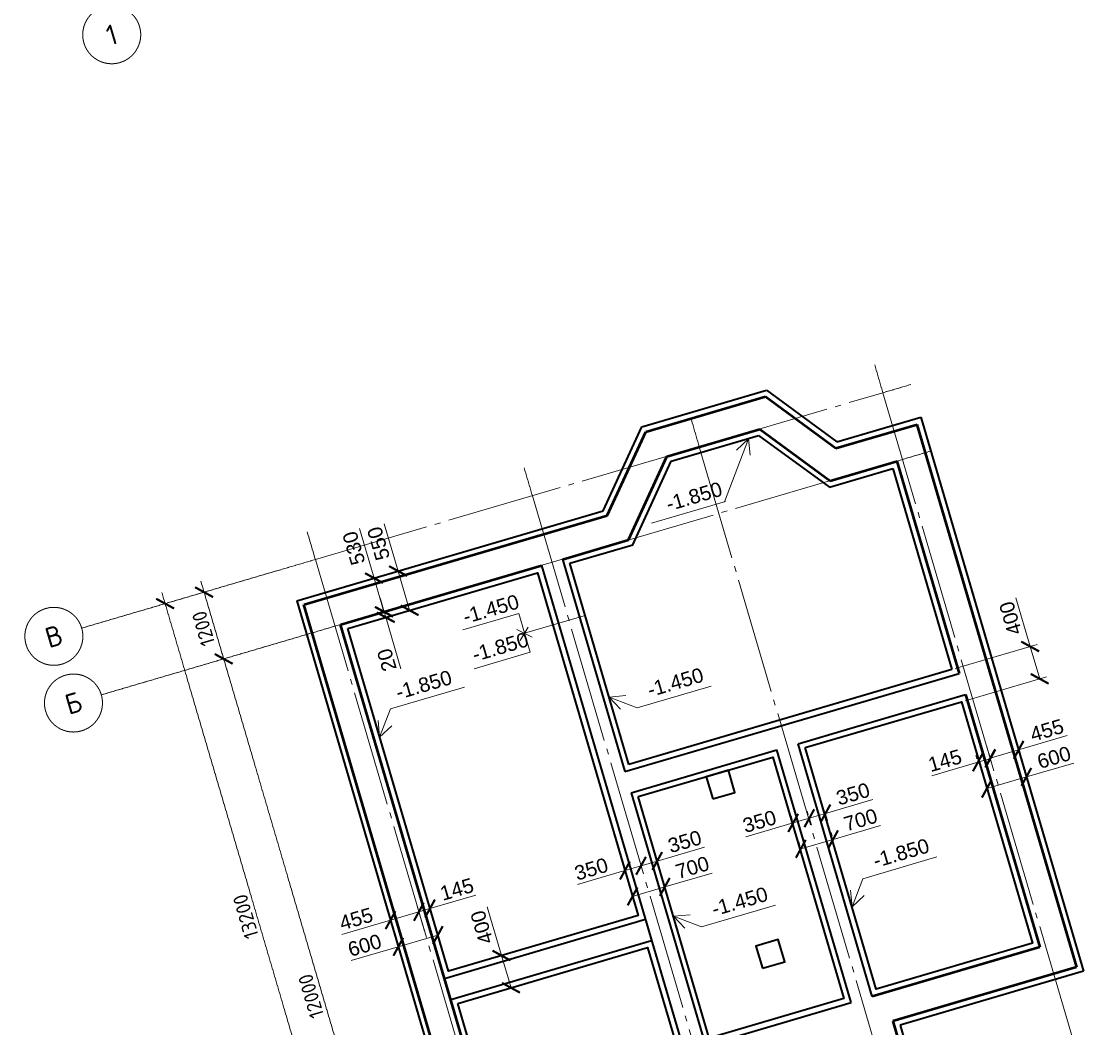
# Model space of a CAD drawing. Header units: millimetres. Extents: x -2096172177 to 2055029645, y -728784453 to 1899906214.
# Tile 99 of 109: x 1886771686 to 1910711579, y 1808072039 to 1830433353. Entities that reach past the tile are written whole.
import ezdxf
from ezdxf import colors
from ezdxf.entities.mleader import LeaderData, LeaderLine
from ezdxf.enums import TextEntityAlignment as Align
from ezdxf.math import Vec2, Vec3

# ---------------------------------------------------------------- set-up
doc = ezdxf.new("R2010")
doc.units = ezdxf.units.MM
doc.linetypes.add('DASHDOT_axis', pattern=[24, 20, -1.5, 1, -1.5])
for name, color, linetype, lineweight in [('Внутренние стены', 3, 'Continuous', 35), ('линии', 3, 'Continuous', 20), ('Наружные стены', 1, 'Continuous', 50), ('Размеры фундамент', 3, 'Continuous', 18), ('Фундамент', 5, 'Continuous', 35)]:
    doc.layers.add(name, color=color, linetype=linetype, lineweight=lineweight)
doc.styles.add('GOST-2.304_Type-B', font='GOST Common.ttf')
doc.styles.get("Standard").update_dxf_attribs({"font": 'arial.ttf'})
doc.styles.add('стиль для стен', font='arial.ttf')
doc.dimstyles.new('Для размеров СТЕН', dxfattribs={"dimtxt": 2.5, "dimasz": 2.5, "dimexe": 1.25, "dimexo": 0.625, "dimtad": 1, "dimtxsty": 'стиль для стен', "dimblk": 'ARCHTICK', "dimcen": 2.5, "dimadec": 0, "dimazin": 0, "dimtfac": 1, "dimtmove": 0, "dimatfit": 3, "dimfxl": 1, "dimarcsym": 0})

# ---------------------------------------------------------------- blocks, each defined once
blk = doc.blocks.new('_ArchTick')
at = {"color": 0, "linetype": 'ByBlock', "const_width": 0.15}
blk.add_lwpolyline([(-0.5, -0.5), (0.5, 0.5)], dxfattribs=at)
blk = doc.blocks.new('*D640')
at = {"layer": 'Defpoints', "color": 0, "transparency": 16777216}
for p in [(1805402, 933711), (1805202, 933298), (1805402, 933298)]:
    blk.add_point(p, dxfattribs=at)
at = {"layer": 'Размеры фундамент', "color": 0, "lineweight": -2, "transparency": 16777216}
for p, q in [((1805202, 933360), (1805202, 933836)), ((1805402, 933360), (1805402, 933836)), ((1805202, 933711), (1805402, 933711)), ((1805402, 933711), (1806227, 933711))]:
    blk.add_line(p, q, dxfattribs=at)
at = {"layer": 'Размеры фундамент', "color": 0, "lineweight": -2, "transparency": 16777216, "xscale": 250, "yscale": 250, "zscale": 250, "rotation": 180}
blk.add_blockref('_ArchTick', (1805202, 933711), dxfattribs=at)
at = {"layer": 'Размеры фундамент', "color": 0, "lineweight": -2, "transparency": 16777216, "xscale": 250, "yscale": 250, "zscale": 250}
blk.add_blockref('_ArchTick', (1805402, 933711), dxfattribs=at)
at = {"layer": 'Размеры фундамент', "color": 0, "transparency": 16777216, "insert": (1805940, 933898), "char_height": 250, "attachment_point": 5, "style": 'стиль для стен'}
blk.add_mtext('145', dxfattribs=at)
blk = doc.blocks.new('*D641')
at = {"layer": 'Defpoints', "color": 0, "transparency": 16777216}
for p in [(1804692, 933711), (1804692, 933711), (1805202, 933711)]:
    blk.add_point(p, dxfattribs=at)
at = {"layer": 'Размеры фундамент', "color": 0, "lineweight": -2, "transparency": 16777216}
for p, q in [((1804692, 933773), (1804692, 933836)), ((1805202, 933773), (1805202, 933836)), ((1804692, 933711), (1803817, 933711)), ((1805202, 933711), (1804692, 933711))]:
    blk.add_line(p, q, dxfattribs=at)
at = {"layer": 'Размеры фундамент', "color": 0, "lineweight": -2, "transparency": 16777216, "xscale": 250, "yscale": 250, "zscale": 250, "rotation": 180}
blk.add_blockref('_ArchTick', (1804692, 933711), dxfattribs=at)
at = {"layer": 'Размеры фундамент', "color": 0, "lineweight": -2, "transparency": 16777216, "xscale": 250, "yscale": 250, "zscale": 250}
blk.add_blockref('_ArchTick', (1805202, 933711), dxfattribs=at)
at = {"layer": 'Размеры фундамент', "color": 0, "transparency": 16777216, "insert": (1804130, 933898), "char_height": 250, "attachment_point": 5, "style": 'стиль для стен'}
blk.add_mtext('455', dxfattribs=at)
blk = doc.blocks.new('*D642')
at = {"layer": 'Defpoints', "color": 0, "transparency": 16777216}
for p in [(1804692, 933232), (1804692, 933232), (1805402, 933232)]:
    blk.add_point(p, dxfattribs=at)
at = {"layer": 'Размеры фундамент', "color": 0, "lineweight": -2, "transparency": 16777216}
for p, q in [((1804692, 933232), (1803842, 933232)), ((1804692, 933294), (1804692, 933357)), ((1805402, 933232), (1804692, 933232)), ((1805402, 933294), (1805402, 933357))]:
    blk.add_line(p, q, dxfattribs=at)
at = {"layer": 'Размеры фундамент', "color": 0, "lineweight": -2, "transparency": 16777216, "xscale": 250, "yscale": 250, "zscale": 250, "rotation": 180}
blk.add_blockref('_ArchTick', (1804692, 933232), dxfattribs=at)
at = {"layer": 'Размеры фундамент', "color": 0, "lineweight": -2, "transparency": 16777216, "xscale": 250, "yscale": 250, "zscale": 250}
blk.add_blockref('_ArchTick', (1805402, 933232), dxfattribs=at)
at = {"layer": 'Размеры фундамент', "color": 0, "transparency": 16777216, "insert": (1804142, 933419), "char_height": 250, "attachment_point": 5, "style": 'стиль для стен'}
blk.add_mtext('600', dxfattribs=at)
blk = doc.blocks.new('*D643')
at = {"layer": 'Defpoints', "color": 0, "transparency": 16777216}
for p in [(1815177, 933467), (1815177, 933467), (1815402, 933467)]:
    blk.add_point(p, dxfattribs=at)
at = {"layer": 'Размеры фундамент', "color": 0, "lineweight": -2, "transparency": 16777216}
for p, q in [((1815177, 933530), (1815177, 933592)), ((1815402, 933530), (1815402, 933592)), ((1815177, 933467), (1814352, 933467)), ((1815402, 933467), (1815177, 933467))]:
    blk.add_line(p, q, dxfattribs=at)
at = {"layer": 'Размеры фундамент', "color": 0, "lineweight": -2, "transparency": 16777216, "xscale": 250, "yscale": 250, "zscale": 250, "rotation": 180}
blk.add_blockref('_ArchTick', (1815177, 933467), dxfattribs=at)
at = {"layer": 'Размеры фундамент', "color": 0, "lineweight": -2, "transparency": 16777216, "xscale": 250, "yscale": 250, "zscale": 250}
blk.add_blockref('_ArchTick', (1815402, 933467), dxfattribs=at)
at = {"layer": 'Размеры фундамент', "color": 0, "transparency": 16777216, "insert": (1814640, 933655), "char_height": 250, "attachment_point": 5, "style": 'стиль для стен'}
blk.add_mtext('145', dxfattribs=at)
blk = doc.blocks.new('*D644')
at = {"layer": 'Defpoints', "color": 0, "transparency": 16777216}
for p in [(1815198, 932988), (1815198, 932988), (1815908, 932988)]:
    blk.add_point(p, dxfattribs=at)
at = {"layer": 'Размеры фундамент', "color": 0, "lineweight": -2, "transparency": 16777216}
for p, q in [((1815198, 933051), (1815198, 933113)), ((1815908, 933051), (1815908, 933113)), ((1815198, 932988), (1815908, 932988)), ((1815908, 932988), (1816761, 932988))]:
    blk.add_line(p, q, dxfattribs=at)
at = {"layer": 'Размеры фундамент', "color": 0, "lineweight": -2, "transparency": 16777216, "xscale": 250, "yscale": 250, "zscale": 250, "rotation": 180}
blk.add_blockref('_ArchTick', (1815198, 932988), dxfattribs=at)
at = {"layer": 'Размеры фундамент', "color": 0, "lineweight": -2, "transparency": 16777216, "xscale": 250, "yscale": 250, "zscale": 250}
blk.add_blockref('_ArchTick', (1815908, 932988), dxfattribs=at)
at = {"layer": 'Размеры фундамент', "color": 0, "transparency": 16777216, "insert": (1816461, 933176), "char_height": 250, "attachment_point": 5, "style": 'стиль для стен'}
blk.add_mtext('600', dxfattribs=at)
blk = doc.blocks.new('*D645')
at = {"layer": 'Defpoints', "color": 0, "transparency": 16777216}
for p in [(1809102, 933449), (1809392, 933449), (1809392, 933392)]:
    blk.add_point(p, dxfattribs=at)
at = {"layer": 'Размеры фундамент', "color": 0, "lineweight": -2, "transparency": 16777216}
for p, q in [((1809102, 933392), (1809392, 933392)), ((1809102, 933387), (1809102, 933267)), ((1809392, 933392), (1810242, 933392)), ((1809392, 933387), (1809392, 933267))]:
    blk.add_line(p, q, dxfattribs=at)
at = {"layer": 'Размеры фундамент', "color": 0, "lineweight": -2, "transparency": 16777216, "xscale": 250, "yscale": 250, "zscale": 250, "rotation": 180}
blk.add_blockref('_ArchTick', (1809102, 933392), dxfattribs=at)
at = {"layer": 'Размеры фундамент', "color": 0, "lineweight": -2, "transparency": 16777216, "xscale": 250, "yscale": 250, "zscale": 250}
blk.add_blockref('_ArchTick', (1809392, 933392), dxfattribs=at)
at = {"layer": 'Размеры фундамент', "color": 0, "transparency": 16777216, "insert": (1809942, 933579), "char_height": 250, "attachment_point": 5, "style": 'стиль для стен'}
blk.add_mtext('350', dxfattribs=at)
blk = doc.blocks.new('*D646')
at = {"layer": 'Defpoints', "color": 0, "transparency": 16777216}
for p in [(1808812, 933392), (1808812, 933392), (1809102, 933392)]:
    blk.add_point(p, dxfattribs=at)
at = {"layer": 'Размеры фундамент', "color": 0, "lineweight": -2, "transparency": 16777216}
for p, q in [((1808812, 933392), (1807962, 933392)), ((1808812, 933454), (1808812, 933517)), ((1809102, 933392), (1808812, 933392)), ((1809102, 933454), (1809102, 933517))]:
    blk.add_line(p, q, dxfattribs=at)
at = {"layer": 'Размеры фундамент', "color": 0, "lineweight": -2, "transparency": 16777216, "xscale": 250, "yscale": 250, "zscale": 250, "rotation": 180}
blk.add_blockref('_ArchTick', (1808812, 933392), dxfattribs=at)
at = {"layer": 'Размеры фундамент', "color": 0, "lineweight": -2, "transparency": 16777216, "xscale": 250, "yscale": 250, "zscale": 250}
blk.add_blockref('_ArchTick', (1809102, 933392), dxfattribs=at)
at = {"layer": 'Размеры фундамент', "color": 0, "transparency": 16777216, "insert": (1808262, 933579), "char_height": 250, "attachment_point": 5, "style": 'стиль для стен'}
blk.add_mtext('350', dxfattribs=at)
blk = doc.blocks.new('*D647')
at = {"layer": 'Defpoints', "color": 0, "transparency": 16777216}
for p in [(1808812, 932926), (1809392, 932926), (1809392, 932926)]:
    blk.add_point(p, dxfattribs=at)
at = {"layer": 'Размеры фундамент', "color": 0, "lineweight": -2, "transparency": 16777216}
for p, q in [((1808812, 932988), (1808812, 933051)), ((1809392, 932988), (1809392, 933051)), ((1808812, 932926), (1809392, 932926)), ((1809392, 932926), (1810242, 932926))]:
    blk.add_line(p, q, dxfattribs=at)
at = {"layer": 'Размеры фундамент', "color": 0, "lineweight": -2, "transparency": 16777216, "xscale": 250, "yscale": 250, "zscale": 250, "rotation": 180}
blk.add_blockref('_ArchTick', (1808812, 932926), dxfattribs=at)
at = {"layer": 'Размеры фундамент', "color": 0, "lineweight": -2, "transparency": 16777216, "xscale": 250, "yscale": 250, "zscale": 250}
blk.add_blockref('_ArchTick', (1809392, 932926), dxfattribs=at)
at = {"layer": 'Размеры фундамент', "color": 0, "transparency": 16777216, "insert": (1809942, 933113), "char_height": 250, "attachment_point": 5, "style": 'стиль для стен'}
blk.add_mtext('700', dxfattribs=at)
blk = doc.blocks.new('*D648')
at = {"layer": 'Defpoints', "color": 0, "transparency": 16777216}
for p in [(1812117, 933418), (1812407, 933418), (1812407, 933361)]:
    blk.add_point(p, dxfattribs=at)
at = {"layer": 'Размеры фундамент', "color": 0, "lineweight": -2, "transparency": 16777216}
for p, q in [((1812117, 933361), (1812407, 933361)), ((1812407, 933361), (1813257, 933361)), ((1812117, 933356), (1812117, 933236)), ((1812407, 933356), (1812407, 933236))]:
    blk.add_line(p, q, dxfattribs=at)
at = {"layer": 'Размеры фундамент', "color": 0, "lineweight": -2, "transparency": 16777216, "xscale": 250, "yscale": 250, "zscale": 250, "rotation": 180}
blk.add_blockref('_ArchTick', (1812117, 933361), dxfattribs=at)
at = {"layer": 'Размеры фундамент', "color": 0, "lineweight": -2, "transparency": 16777216, "xscale": 250, "yscale": 250, "zscale": 250}
blk.add_blockref('_ArchTick', (1812407, 933361), dxfattribs=at)
at = {"layer": 'Размеры фундамент', "color": 0, "transparency": 16777216, "insert": (1812957, 933549), "char_height": 250, "attachment_point": 5, "style": 'стиль для стен'}
blk.add_mtext('350', dxfattribs=at)
blk = doc.blocks.new('*D649')
at = {"layer": 'Defpoints', "color": 0, "transparency": 16777216}
for p in [(1811827, 933361), (1811827, 933361), (1812117, 933361)]:
    blk.add_point(p, dxfattribs=at)
at = {"layer": 'Размеры фундамент', "color": 0, "lineweight": -2, "transparency": 16777216}
for p, q in [((1811827, 933361), (1810977, 933361)), ((1811827, 933424), (1811827, 933486)), ((1812117, 933361), (1811827, 933361)), ((1812117, 933424), (1812117, 933486))]:
    blk.add_line(p, q, dxfattribs=at)
at = {"layer": 'Размеры фундамент', "color": 0, "lineweight": -2, "transparency": 16777216, "xscale": 250, "yscale": 250, "zscale": 250, "rotation": 180}
blk.add_blockref('_ArchTick', (1811827, 933361), dxfattribs=at)
at = {"layer": 'Размеры фундамент', "color": 0, "lineweight": -2, "transparency": 16777216, "xscale": 250, "yscale": 250, "zscale": 250}
blk.add_blockref('_ArchTick', (1812117, 933361), dxfattribs=at)
at = {"layer": 'Размеры фундамент', "color": 0, "transparency": 16777216, "insert": (1811277, 933549), "char_height": 250, "attachment_point": 5, "style": 'стиль для стен'}
blk.add_mtext('350', dxfattribs=at)
blk = doc.blocks.new('*D650')
at = {"layer": 'Defpoints', "color": 0, "transparency": 16777216}
for p in [(1811827, 932895), (1812407, 932895), (1812407, 932895)]:
    blk.add_point(p, dxfattribs=at)
at = {"layer": 'Размеры фундамент', "color": 0, "lineweight": -2, "transparency": 16777216}
for p, q in [((1811827, 932958), (1811827, 933020)), ((1812407, 932958), (1812407, 933020)), ((1811827, 932895), (1812407, 932895)), ((1812407, 932895), (1813257, 932895))]:
    blk.add_line(p, q, dxfattribs=at)
at = {"layer": 'Размеры фундамент', "color": 0, "lineweight": -2, "transparency": 16777216, "xscale": 250, "yscale": 250, "zscale": 250, "rotation": 180}
blk.add_blockref('_ArchTick', (1811827, 932895), dxfattribs=at)
at = {"layer": 'Размеры фундамент', "color": 0, "lineweight": -2, "transparency": 16777216, "xscale": 250, "yscale": 250, "zscale": 250}
blk.add_blockref('_ArchTick', (1812407, 932895), dxfattribs=at)
at = {"layer": 'Размеры фундамент', "color": 0, "transparency": 16777216, "insert": (1812957, 933083), "char_height": 250, "attachment_point": 5, "style": 'стиль для стен'}
blk.add_mtext('700', dxfattribs=at)
blk = doc.blocks.new('*D651')
at = {"layer": 'Defpoints', "color": 0, "transparency": 16777216}
for p in [(1806082, 939456), (1806213, 939456), (1806213, 938849)]:
    blk.add_point(p, dxfattribs=at)
at = {"layer": 'Размеры фундамент', "color": 0, "lineweight": -2, "transparency": 16777216}
for p, q in [((1806082, 939456), (1806082, 940349)), ((1806151, 939456), (1805957, 939456)), ((1806082, 938849), (1806082, 939456)), ((1806151, 938849), (1805957, 938849))]:
    blk.add_line(p, q, dxfattribs=at)
at = {"layer": 'Размеры фундамент', "color": 0, "lineweight": -2, "transparency": 16777216, "xscale": 250, "yscale": 250, "zscale": 250}
for p, rotation in [((1806082, 939456), 90), ((1806082, 938849), 270)]:
    blk.add_blockref('_ArchTick', p, dxfattribs=dict(at, rotation=rotation))
at = {"layer": 'Размеры фундамент', "color": 0, "transparency": 16777216, "insert": (1805895, 940049), "char_height": 250, "attachment_point": 5, "rotation": 90, "style": 'стиль для стен'}
blk.add_mtext('530', dxfattribs=at)
blk = doc.blocks.new('*D652')
at = {"layer": 'Defpoints', "color": 0, "transparency": 16777216}
for p in [(1806085, 938749), (1806087, 938749), (1806106, 938849)]:
    blk.add_point(p, dxfattribs=at)
at = {"layer": 'Размеры фундамент', "color": 0, "lineweight": -2, "transparency": 16777216}
for p, q in [((1806085, 938849), (1806085, 939099)), ((1806044, 938849), (1805960, 938849)), ((1806024, 938749), (1805960, 938749)), ((1806085, 938849), (1806085, 938749)), ((1806085, 938749), (1806085, 937824))]:
    blk.add_line(p, q, dxfattribs=at)
at = {"layer": 'Размеры фундамент', "color": 0, "lineweight": -2, "transparency": 16777216, "xscale": 250, "yscale": 250, "zscale": 250}
for p, rotation in [((1806085, 938849), 270), ((1806085, 938749), 90)]:
    blk.add_blockref('_ArchTick', p, dxfattribs=dict(at, rotation=rotation))
at = {"layer": 'Размеры фундамент', "color": 0, "transparency": 16777216, "insert": (1805897, 938037), "char_height": 250, "attachment_point": 5, "rotation": 90, "style": 'стиль для стен'}
blk.add_mtext('20', dxfattribs=at)
blk = doc.blocks.new('*D653')
at = {"layer": 'Defpoints', "color": 0, "transparency": 16777216}
for p in [(1806514, 939456), (1806701, 939456), (1806701, 938749)]:
    blk.add_point(p, dxfattribs=at)
at = {"layer": 'Размеры фундамент', "color": 0, "lineweight": -2, "transparency": 16777216}
for p, q in [((1806514, 939456), (1806514, 940306)), ((1806639, 939456), (1806389, 939456)), ((1806514, 938749), (1806514, 939456)), ((1806638, 938749), (1806389, 938749))]:
    blk.add_line(p, q, dxfattribs=at)
at = {"layer": 'Размеры фундамент', "color": 0, "lineweight": -2, "transparency": 16777216, "xscale": 250, "yscale": 250, "zscale": 250}
for p, rotation in [((1806514, 939456), 90), ((1806514, 938749), 270)]:
    blk.add_blockref('_ArchTick', p, dxfattribs=dict(at, rotation=rotation))
at = {"layer": 'Размеры фундамент', "color": 0, "transparency": 16777216, "insert": (1806326, 940006), "char_height": 250, "attachment_point": 5, "rotation": 90, "style": 'стиль для стен'}
blk.add_mtext('550', dxfattribs=at)
blk = doc.blocks.new('*D654')
at = {"layer": 'Defpoints', "color": 0, "transparency": 16777216}
for p in [(1815402, 933765), (1815912, 933765), (1815912, 933474)]:
    blk.add_point(p, dxfattribs=at)
at = {"layer": 'Размеры фундамент', "color": 0, "lineweight": -2, "transparency": 16777216}
for p, q in [((1815402, 933703), (1815402, 933349)), ((1815912, 933703), (1815912, 933349)), ((1815402, 933474), (1815912, 933474)), ((1815912, 933474), (1816787, 933474))]:
    blk.add_line(p, q, dxfattribs=at)
at = {"layer": 'Размеры фундамент', "color": 0, "lineweight": -2, "transparency": 16777216, "xscale": 250, "yscale": 250, "zscale": 250, "rotation": 180}
blk.add_blockref('_ArchTick', (1815402, 933474), dxfattribs=at)
at = {"layer": 'Размеры фундамент', "color": 0, "lineweight": -2, "transparency": 16777216, "xscale": 250, "yscale": 250, "zscale": 250}
blk.add_blockref('_ArchTick', (1815912, 933474), dxfattribs=at)
at = {"layer": 'Размеры фундамент', "color": 0, "transparency": 16777216, "insert": (1816475, 933661), "char_height": 250, "attachment_point": 5, "style": 'стиль для стен'}
blk.add_mtext('455', dxfattribs=at)
blk = doc.blocks.new('*D655')
at = {"layer": 'Defpoints', "color": 0, "transparency": 16777216}
for p in [(1815196, 935130), (1816606, 935130), (1815202, 934549)]:
    blk.add_point(p, dxfattribs=at)
at = {"layer": 'Размеры фундамент', "color": 0, "lineweight": -2, "transparency": 16777216}
for p, q in [((1816606, 935130), (1816606, 936005)), ((1815259, 935130), (1816731, 935130)), ((1816606, 934549), (1816606, 935130)), ((1815265, 934549), (1816731, 934549))]:
    blk.add_line(p, q, dxfattribs=at)
at = {"layer": 'Размеры фундамент', "color": 0, "lineweight": -2, "transparency": 16777216, "xscale": 250, "yscale": 250, "zscale": 250}
for p, rotation in [((1816606, 935130), 90), ((1816606, 934549), 270)]:
    blk.add_blockref('_ArchTick', p, dxfattribs=dict(at, rotation=rotation))
at = {"layer": 'Размеры фундамент', "color": 0, "transparency": 16777216, "insert": (1816419, 935692), "char_height": 250, "attachment_point": 5, "rotation": 90, "style": 'стиль для стен'}
blk.add_mtext('400', dxfattribs=at)
blk = doc.blocks.new('*D657')
at = {"layer": 'Defpoints', "color": 0, "transparency": 16777216}
for p in [(1806198, 932584), (1806357, 932584), (1806198, 932004)]:
    blk.add_point(p, dxfattribs=at)
at = {"layer": 'Размеры фундамент', "color": 0, "lineweight": -2, "transparency": 16777216}
for p, q in [((1806357, 932584), (1806357, 933459)), ((1806260, 932584), (1806482, 932584)), ((1806357, 932004), (1806357, 932584)), ((1806260, 932004), (1806482, 932004))]:
    blk.add_line(p, q, dxfattribs=at)
at = {"layer": 'Размеры фундамент', "color": 0, "lineweight": -2, "transparency": 16777216, "xscale": 250, "yscale": 250, "zscale": 250}
for p, rotation in [((1806357, 932584), 90), ((1806357, 932004), 270)]:
    blk.add_blockref('_ArchTick', p, dxfattribs=dict(at, rotation=rotation))
at = {"layer": 'Размеры фундамент', "color": 0, "transparency": 16777216, "insert": (1806169, 933147), "char_height": 250, "attachment_point": 5, "rotation": 90, "style": 'стиль для стен'}
blk.add_mtext('400', dxfattribs=at)
blk = doc.blocks.new('Фасад (на основе 1 эт)')
at = {"linetype": 'DASHDOT_axis'}
for p, q in [((1805202.26, 940049.145), (1805202.26, 940549.145)), ((1809102.26, 940049.145), (1809102.26, 940549.145)), ((1812102.26, 940049.145), (1812102.26, 940549.145)), ((1815402.26, 940049.145), (1815402.26, 940549.145)), ((1802502.26, 926649.145), (1802502.26, 940249.145)), ((1802002.26, 940049.145), (1801002.26, 940049.145)), ((1805202.26, 940049.145), (1802002.26, 940049.145)), ((1802564.76, 940049.145), (1802627.26, 940049.145)), ((1803264.76, 940049.145), (1803327.26, 940049.145)), ((1815402.26, 940049.145), (1815902.26, 940049.145)), ((1802002.26, 938849.145), (1801002.26, 938849.145)), ((1805202.26, 938849.145), (1802002.26, 938849.145)), ((1803139.76, 938849.145), (1803077.26, 938849.145)), ((1803139.76, 938849.145), (1803077.26, 938849.145)), ((1815402.26, 938849.145), (1815902.26, 938849.145))]:
    blk.add_line(p, q, dxfattribs=at)
at = {"linetype": 'DASHDOT_axis', "lineweight": 15, "ltscale": 100}
for p, q in [((1805202.26, 940049.145), (1815402.26, 940049.145)), ((1805202.26, 938849.145), (1815402.26, 938849.145))]:
    blk.add_line(p, q, dxfattribs=at)
at = {"linetype": 'DASHDOT_axis', "lineweight": 20, "ltscale": 100}
for p, q in [((1805202.26, 940049.145), (1805202.26, 926849.145)), ((1809102.26, 940049.145), (1809102.26, 926849.145)), ((1812102.26, 940049.145), (1812102.26, 926849.145)), ((1815402.26, 940049.145), (1815402.26, 926849.145))]:
    blk.add_line(p, q, dxfattribs=at)
at = {"linetype": 'DASHDOT_axis'}
for centre in [(1804383.801, 949730.206), (1800502.26, 940049.145), (1800502.26, 938849.145)]:
    blk.add_circle(centre, 500, dxfattribs=at)
at = {"layer": 'Внутренние стены'}
for p, q in [((1808912.26, 938849.145), (1808912.26, 930104.145)), ((1809292.26, 938849.145), (1809292.26, 935029.942)), ((1809292.26, 935029.942), (1813222.06, 935029.942)), ((1813222.06, 935029.942), (1815302.26, 935029.942)), ((1809292.26, 934649.942), (1809292.26, 930104.145)), ((1809292.26, 934649.942), (1811912.26, 934649.942)), ((1811912.26, 930104.145), (1811912.26, 934649.145)), ((1812292.26, 934649.942), (1813222.06, 934649.942)), ((1812292.26, 930104.145), (1812292.26, 934649.145)), ((1813222.06, 934649.942), (1815302.26, 934649.942)), ((1805302.26, 932484.145), (1808912.26, 932484.145)), ((1805302.26, 932104.145), (1808912.26, 932104.145)), ((1809292.26, 930104.145), (1811912.26, 930104.145))]:
    blk.add_line(p, q, dxfattribs=at)
at = {"layer": 'Наружные стены'}
for p, q in [((1810246.407, 939358.041), (1811288.898, 940556.459)), ((1811288.898, 940556.459), (1813442.714, 940556.459)), ((1813442.714, 940556.459), (1814351.976, 939358.041)), ((1810479.48, 938848.041), (1811521.213, 940046.459)), ((1811521.213, 940046.459), (1813189.483, 940046.459)), ((1813189.483, 940046.459), (1814104.237, 938848.041)), ((1804792.26, 926339.145), (1804792.26, 939359.145)), ((1804796.471, 939358.041), (1810246.407, 939358.041)), ((1814351.976, 939358.041), (1815816.471, 939358.041)), ((1815812.26, 939359.145), (1815812.26, 929594.145)), ((1805302.26, 930104.145), (1805302.26, 938849.145)), ((1805306.471, 938848.041), (1808912.26, 938848.041)), ((1809292.26, 938848.041), (1810479.48, 938848.041)), ((1814104.237, 938848.041), (1815306.471, 938848.041)), ((1815302.26, 938849.145), (1815302.26, 935029.942)), ((1815302.26, 934649.942), (1815302.26, 930104.145)), ((1815302.26, 930104.145), (1812292.26, 930104.145)), ((1815812.26, 929594.145), (1812512.26, 929594.145)), ((1812512.26, 929594.145), (1812512.26, 926339.145))]:
    blk.add_line(p, q, dxfattribs=at)
at = {"layer": 'Размеры фундамент'}
for p, q in [((1812958.106, 939940.684), (1812253.538, 939012.42)), ((1812958.106, 939940.684), (1812703.59, 939809.876)), ((1812958.106, 939940.684), (1812902.757, 939658.389)), ((1810940.213, 939013.254), (1812269.582, 939013.254)), ((1808305.194, 938165.331), (1807298.052, 938165.331)), ((1808305.194, 937468.095), (1808305.194, 938165.331)), ((1808412.903, 937709.582), (1808197.172, 937911.194)), ((1808198.154, 937709.53), (1808395.208, 937895.451)), ((1809394.802, 937810.76), (1808305.194, 937810.76)), ((1808305.194, 937468.095), (1807298.052, 937468.095)), ((1805402.26, 936794.877), (1805717.194, 937208.812)), ((1805402.26, 936794.877), (1805457.609, 937077.171)), ((1805717.194, 937208.812), (1807046.563, 937208.812)), ((1805402.26, 936794.877), (1805656.776, 936925.684)), ((1809393.358, 936340.234), (1809807.293, 936025.3)), ((1809393.358, 936340.234), (1809675.652, 936284.885)), ((1809393.358, 936340.234), (1809524.165, 936085.718)), ((1809807.293, 936025.3), (1811136.662, 936025.3)), ((1809392.26, 932398.198), (1809806.195, 932083.263)), ((1809392.26, 932398.198), (1809674.554, 932342.849)), ((1809392.26, 932398.198), (1809523.067, 932143.682)), ((1809806.195, 932083.263), (1811135.564, 932083.263)), ((1812392.26, 931684.969), (1812707.194, 932098.904)), ((1812707.194, 932098.904), (1814036.563, 932098.904)), ((1812392.26, 931684.969), (1812447.609, 931967.263)), ((1812392.26, 931684.969), (1812646.776, 931815.776))]:
    blk.add_line(p, q, dxfattribs=at)
at = {"layer": 'Фундамент'}
for p, q in [((1810201.676, 939455.625), (1811246.032, 940656.217)), ((1811246.032, 940656.217), (1813491.459, 940656.217)), ((1813491.459, 940656.217), (1814400.537, 939458.041)), ((1810524.412, 938748.041), (1811568.522, 939946.459)), ((1811568.522, 939946.459), (1813136.726, 939946.459)), ((1813136.726, 939946.459), (1814057.911, 938748.041)), ((1804692.26, 939456.663), (1810201.676, 939455.625)), ((1804692.26, 939456.663), (1804692.26, 926239.145)), ((1814400.537, 939458.041), (1815912.26, 939458.041)), ((1815912.26, 939458.041), (1815912.26, 929494.145)), ((1809392.37, 935129.942), (1809396.361, 938748.041)), ((1809396.361, 938748.041), (1810524.412, 938748.041)), ((1810524.412, 938748.041), (1810524.412, 938748.041)), ((1810524.412, 938748.041), (1810524.412, 938748.041)), ((1814057.911, 938748.041), (1815196.471, 938748.041)), ((1815196.471, 938748.041), (1815196.471, 935129.942)), ((1815196.471, 935129.942), (1809392.37, 935129.942)), ((1815306.471, 935129.942), (1815302.26, 935129.942)), ((1815912.26, 929494.145), (1812612.26, 929494.145)), ((1812612.26, 929494.145), (1812612.26, 926239.145))]:
    blk.add_line(p, q, dxfattribs=at)
for points in [[(1805402.26, 938749.145), (1808812.26, 938749.145), (1808812.26, 932584.145), (1805402.26, 932584.145)], [(1809392.26, 934549.942), (1811812.26, 934549.942), (1811812.26, 930204.145), (1809392.26, 930204.145)], [(1810612.26, 934149.145), (1811012.26, 934149.145), (1811012.26, 934549.145), (1810612.26, 934549.145)], [(1812392.26, 934549.145), (1815202.26, 934549.145), (1815202.26, 930204.145), (1812392.26, 930204.145)], [(1805402.26, 932004.145), (1808812.26, 932004.145), (1808812.26, 930204.145), (1805402.26, 930204.145)], [(1810612.475, 931104.145), (1811012.475, 931104.145), (1811012.475, 931504.145), (1810612.475, 931504.145)]]:
    blk.add_lwpolyline(points, close=True, dxfattribs=at)
at = {"linetype": 'DASHDOT_axis', "xscale": 250, "yscale": 250, "zscale": 250}
for p, rotation in [((1802502.26, 940049.145), 90), ((1803202.26, 940049.145), 90), ((1803202.26, 938849.145), 270), ((1803202.26, 938849.145), 90)]:
    blk.add_blockref('_ArchTick', p, dxfattribs=dict(at, rotation=rotation))
at = {"linetype": 'DASHDOT_axis', "style": 'GOST-2.304_Type-B'}
for s, p in [('1', (1804383.801, 949730.206)), ('В', (1800502.26, 940049.145)), ('Б', (1800502.26, 938849.145))]:
    blk.add_text(s, height=350, dxfattribs=at).set_placement(p, align=Align.MIDDLE_CENTER)
at = {"linetype": 'DASHDOT_axis', "char_height": 250, "attachment_point": 5, "rotation": 90, "style": 'GOST-2.304_Type-B', "bg_fill": 3, "box_fill_scale": 1.1, "bg_fill_color": 256, "bg_fill_true_color": 13158600, "bg_fill_transparency": 0}
for s, insert in [('1200', (1803014.76, 939449.145)), ('12000', (1803007.302, 932838.294))]:
    blk.add_mtext(s, dxfattribs=dict(at, insert=insert))
at = {"layer": 'Размеры фундамент', "char_height": 250, "attachment_point": 1, "style": 'стиль для стен'}
for s, insert, width in [('-1.850', (1811279.874, 939376.89), 240.39411), ('-1.450', (1807370.954, 938499.787), 7.73926), ('-1.850', (1807341.052, 937826.761), 7.73926), ('-1.850', (1805891.909, 937572.448), 240.39411), ('-1.450', (1810066.497, 936388.936), 240.39411), ('-1.450', (1810065.399, 932446.899), 240.39411), ('-1.850', (1812971.508, 932462.54), 240.39411)]:
    blk.add_mtext(s, dxfattribs=dict(at, insert=insert, width=width))
at = {"layer": 'Размеры фундамент'}
for base, p1, p2, text, picture, middle in [((1806082.076, 939456.407), (1806213.119, 938849.145), (1806213.233, 939456.407), '530', '*D651', (1806082.076, 940049.145)), ((1806513.507, 939456.305), (1806700.874, 938749.145), (1806701.007, 939456.305), '550', '*D653', (1806513.507, 940006.305))]:
    dim = blk.add_linear_dim(base=base, p1=p1, p2=p2, angle=90, text=text, dimstyle='Для размеров СТЕН', dxfattribs=at)
    dim.commit()
    dim.dimension.update_dxf_attribs({"geometry": picture, "text_midpoint": middle, "dimtype": 128})
for base, p1, p2, text, picture, middle in [((1806084.648, 938749.145), (1806106.405, 938849.145), (1806086.814, 938749.145), '20', '*D652', (1805897.148, 938036.645)), ((1816606.252, 935129.942), (1815202.26, 934549.145), (1815196.471, 935129.942), '400', '*D655', (1816418.752, 935692.442)), ((1806356.909, 932584.145), (1806197.505, 932004.145), (1806197.505, 932584.145), '400', '*D657', (1806169.409, 933146.645))]:
    dim = blk.add_linear_dim(base=base, p1=p1, p2=p2, angle=90, text=text, dimstyle='Для размеров СТЕН', dxfattribs=at)
    dim.commit()
    dim.dimension.update_dxf_attribs({"geometry": picture, "text_midpoint": middle})
for base, p1, p2, text, picture, middle in [((1804692.26, 933710.944), (1805202.26, 933710.944), (1804692.26, 933710.944), '455', '*D641', (1804129.76, 933898.444)), ((1805402.26, 933710.944), (1805202.26, 933297.882), (1805402.26, 933297.882), '145', '*D640', (1805939.76, 933898.444)), ((1808812.26, 933391.893), (1809102.26, 933391.893), (1808812.26, 933391.893), '350', '*D646', (1808262.26, 933579.393)), ((1809392.26, 933391.893), (1809102.26, 933449.145), (1809392.26, 933449.145), '350', '*D645', (1809942.26, 933579.393)), ((1815177.181, 933467.248), (1815402.26, 933467.248), (1815177.181, 933467.248), '145', '*D643', (1814639.681, 933654.748)), ((1815912.26, 933473.792), (1815402.26, 933765.382), (1815912.26, 933765.382), '455', '*D654', (1816474.76, 933661.292)), ((1811827.074, 933361.068), (1812117.074, 933361.068), (1811827.074, 933361.068), '350', '*D649', (1811277.074, 933548.568)), ((1812407.074, 933361.068), (1812117.074, 933418.32), (1812407.074, 933418.32), '350', '*D648', (1812957.074, 933548.568)), ((1809392.26, 932925.935), (1808812.26, 932925.935), (1809392.26, 932925.935), '700', '*D647', (1809942.26, 933113.435)), ((1812407.074, 932895.11), (1811827.074, 932895.11), (1812407.074, 932895.11), '700', '*D650', (1812957.074, 933082.61))]:
    dim = blk.add_linear_dim(base=base, p1=p1, p2=p2, text=text, dimstyle='Для размеров СТЕН', dxfattribs=at)
    dim.commit()
    dim.dimension.update_dxf_attribs({"geometry": picture, "text_midpoint": middle})
for base, p1, p2, picture, middle in [((1804692.26, 933231.855), (1805402.26, 933231.855), (1804692.26, 933231.855), '*D642', (1804142.26, 933231.855)), ((1815198.37, 932988.158), (1815908.37, 932988.158), (1815198.37, 932988.158), '*D644', (1816460.816, 932988.158))]:
    dim = blk.add_linear_dim(base=base, p1=p1, p2=p2, text='600', dimstyle='Для размеров СТЕН', dxfattribs=at)
    dim.commit()
    dim.dimension.update_dxf_attribs({"geometry": picture, "text_midpoint": middle, "dimtype": 128})
at = {"layer": 'Наружные стены'}
ml = blk.add_multileader_mtext('Standard', dxfattribs=at)
ml.set_content('', color=256)
ml.set_leader_properties()
ml.build(insert=Vec2(0, 0))
ctx = ml.context
ctx.base_point, ctx.plane_origin = Vec3(1810487.48, 938848.041), Vec3(1809296.471, 938848.041)
notes = []
notes.append((ctx, [(0, (1, 1, 0), (1810479.48, 938848.041), (1, 0), 8, [(0, [(1809296.471, 938848.041)], 0, [])])]))
ctx.mtext.insert, ctx.mtext.flow_direction = Vec3(1810489.48, 938850.041), 5
for ctx, leaders in notes:
    for number, flags, end, landing, length, lines in leaders:
        leader = LeaderData()
        leader.index, (leader.has_last_leader_line, leader.has_dogleg_vector, leader.attachment_direction) = number, flags
        leader.last_leader_point, leader.dogleg_vector, leader.dogleg_length = Vec3(end), Vec3(landing), length
        for number, points, colour, breaks in lines:
            line = LeaderLine()
            line.index, line.vertices, line.color, line.breaks = number, Vec3.list(points), colors.encode_raw_color(colour), breaks
            leader.lines.append(line)
        ctx.leaders.append(leader)
at = {"linetype": 'DASHDOT_axis'}
for p, q in [((1803202.26, 940249.145), (1803202.26, 938649.145)), ((1803202.26, 939049.145), (1803202.26, 929649.145))]:
    blk.add_line(p, q, dxfattribs=at)
at = {"linetype": 'DASHDOT_axis', "insert": (1802314.76, 934474.497), "char_height": 250, "attachment_point": 5, "rotation": 90, "style": 'GOST-2.304_Type-B', "bg_fill": 3, "box_fill_scale": 1.1, "bg_fill_color": 256, "bg_fill_true_color": 13158600, "bg_fill_transparency": 0}
blk.add_mtext('13200', dxfattribs=at)

msp = doc.modelspace()

# ---------------------------------------------------------------- block references
at = {"layer": 'линии', "xscale": -1289.125523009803, "yscale": -1287.842123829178, "zscale": 1289.125523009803, "rotation": 196.3740975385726}
msp.add_blockref('Фасад (на основе 1 эт)', (1843499.301, 904896.093), dxfattribs=at)

doc.saveas('drawing.dxf')
